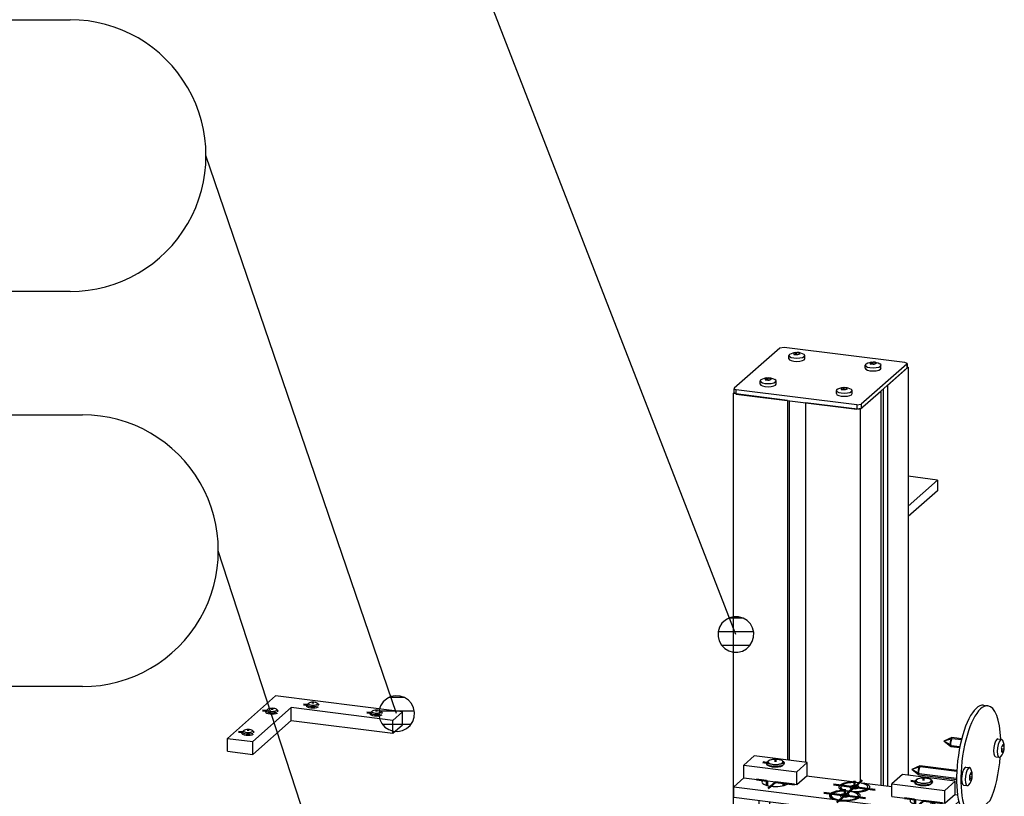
# Model space of a CAD drawing. Header units: millimetres. Extents: x 4464 to 5058, y 2900 to 3320.
# Tile 56 of 110: x 4843 to 4857, y 2951 to 2962. Entities that reach past the tile are written whole.
import ezdxf
from ezdxf.enums import TextEntityAlignment as Align

# ---------------------------------------------------------------- set-up
doc = ezdxf.new("R2010")
doc.units = ezdxf.units.MM
doc.linetypes.add('STRICHPUNKT2', pattern=[18.5, 10, -4, 0.5, -4])
doc.layers.get('0').update_dxf_attribs({"linetype": 'CONTINUOUS'})
for name, color, linetype in [('DIM49', 4, 'CONTINUOUS'), ('LE_RED', 1, 'CONTINUOUS'), ('TXT_ALL', 7, 'CONTINUOUS')]:
    doc.layers.add(name, color=color, linetype=linetype)
doc.layers.add('LE_ALL', color=7, linetype='CONTINUOUS', lineweight=50)
doc.styles.add('ARIAL', font='arial.ttf')

# ---------------------------------------------------------------- blocks, each defined once
blk = doc.blocks.new('153.1.100 100 x 5 50 x 47 PM6_04881', base_point=(4855.939, 2950.763))
for p, q in [((4853.327, 2950.942), (4853.476, 2951.073)), ((4855.141, 2951.004), (4855.113, 2951.014)), ((4855.248, 2950.997), (4855.216, 2950.993)), ((4855.248, 2950.997), (4855.658, 2950.945)), ((4853.327, 2950.942), (4854.819, 2950.754)), ((4853.327, 2950.785), (4853.327, 2950.942)), ((4854.946, 2950.88), (4854.93, 2950.889)), ((4855.137, 2950.863), (4855.116, 2950.856)), ((4856.445, 2950.392), (4853.327, 2950.785)), ((4854.954, 2950.737), (4856.445, 2950.549)), ((4856.445, 2950.549), (4856.643, 2950.724)), ((4856.584, 2950.829), (4856.624, 2950.824)), ((4856.445, 2950.392), (4856.683, 2950.602)), ((4856.445, 2950.549), (4856.445, 2950.392))]:
    blk.add_line(p, q)
for points in [[(4854.401, 2951.104), (4855.113, 2951.014)], [(4854.819, 2950.754), (4854.886, 2950.735), (4854.954, 2950.737)]]:
    blk.add_lwpolyline(points)
for centre, major_axis, start_param, end_param in [((4853.942, 2951.013), (0.2, 0), 2.761161, 3.141593), ((4853.942, 2951.013), (0.2, 0), 3.141593, 5.940882), ((4855.104, 2950.938), (0.228, 0), 1.530478, 3.50296), ((4855.104, 2950.938), (0.228, 0), 5.921818, 7.171566), ((4854.963, 2950.813), (0.228, 0), 1.712902, 3.50296), ((4855.104, 2950.938), (0.228, 0), 3.50296, 3.847549), ((4855.104, 2950.938), (0.228, 0), 4.854494, 5.921818), ((4854.963, 2950.813), (0.228, 0), 5.921818, 6.989142), ((4854.963, 2950.813), (0.228, 0), 3.50296, 4.029973), ((4854.963, 2950.813), (0.228, 0), 4.67207, 5.921818), ((4856.125, 2950.738), (0.2, 0), 2.761161, 3.141593), ((4856.125, 2950.738), (0.2, 0), 3.141593, 5.940882)]:
    blk.add_ellipse(centre, major_axis=major_axis, ratio=0.333333, start_param=start_param, end_param=end_param)
blk = doc.blocks.new('_04883', base_point=(4853.942, 2951.013))
at = {"layer": 'LE_ALL', "color": 1, "linetype": 'STRICHPUNKT2'}
for p, q in [((4853.809, 2951.03), (4853.662, 2951.049)), ((4853.942, 2951.013), (4853.836, 2950.92)), ((4853.942, 2951.013), (4854.223, 2950.978)), ((4855.104, 2950.938), (4855.22, 2951.04)), ((4855.104, 2951.032), (4855.104, 2950.914)), ((4854.963, 2950.813), (4854.656, 2950.852)), ((4855.104, 2950.938), (4854.797, 2950.977)), ((4854.963, 2950.813), (4855.079, 2950.916)), ((4854.963, 2950.908), (4854.963, 2950.79)), ((4855.104, 2950.938), (4854.988, 2950.836)), ((4855.104, 2950.938), (4855.411, 2950.899)), ((4854.963, 2950.813), (4854.847, 2950.711)), ((4854.963, 2950.813), (4855.27, 2950.775)), ((4855.992, 2950.755), (4855.844, 2950.774)), ((4856.125, 2950.738), (4856.019, 2950.645)), ((4856.125, 2950.738), (4856.405, 2950.703))]:
    blk.add_line(p, q, dxfattribs=at)
blk = doc.blocks.new('_04882')
blk.add_blockref('_04883', (4853.942, 2951.013))
blk = doc.blocks.new('153.1.100 100 x 5 50 x 47 PM6_04880')
for name, p in [('153.1.100 100 x 5 50 x 47 PM6_04881', (4855.939, 2950.763)), ('_04882', (0, 0))]:
    blk.add_blockref(name, p)
blk = doc.blocks.new('Verzonken kopbout (DIN 7991_ISO 10642)-M6x20_04918', base_point=(4854.903, 2950.797))
for p, q in [((4854.763, 2950.791), (4854.763, 2950.813)), ((4854.95, 2950.791), (4854.95, 2950.839)), ((4855.022, 2950.801), (4855.022, 2950.83)), ((4855.163, 2950.791), (4855.163, 2950.813))]:
    blk.add_line(p, q)
blk.add_lwpolyline([(4854.903, 2950.797), (4854.975, 2950.788), (4855.035, 2950.804), (4855.022, 2950.83), (4854.95, 2950.839), (4854.891, 2950.822)], close=True)
for centre, start_param, end_param in [((4854.963, 2950.813), 0, 3.141593), ((4854.963, 2950.813), 3.141593, 6.283185), ((4854.963, 2950.791), 3.141593, 3.422522), ((4854.963, 2950.791), 6.002256, 6.283185)]:
    blk.add_ellipse(centre, major_axis=(0.2, 0), ratio=0.333333, start_param=start_param, end_param=end_param)
blk = doc.blocks.new('Verzonken kopbout (DIN 7991_ISO 10642)-M6x20_04917')
blk.add_blockref('Verzonken kopbout (DIN 7991_ISO 10642)-M6x20_04918', (4854.903, 2950.797))
blk = doc.blocks.new('Verzonken kopbout (DIN 7991_ISO 10642)-M6x20_04920', base_point=(4855.045, 2950.922))
for p, q in [((4854.904, 2950.915), (4854.904, 2950.938)), ((4855.092, 2950.916), (4855.092, 2950.963)), ((4855.164, 2950.926), (4855.164, 2950.954)), ((4855.304, 2950.915), (4855.304, 2950.938))]:
    blk.add_line(p, q)
blk.add_lwpolyline([(4855.045, 2950.922), (4855.117, 2950.913), (4855.176, 2950.929), (4855.164, 2950.954), (4855.092, 2950.963), (4855.032, 2950.947)], close=True)
for centre, start_param, end_param in [((4855.104, 2950.938), 0, 3.141593), ((4855.104, 2950.938), 3.141593, 6.283185), ((4855.104, 2950.915), 3.141593, 3.422522), ((4855.104, 2950.915), 6.002256, 6.283185)]:
    blk.add_ellipse(centre, major_axis=(0.2, 0), ratio=0.333333, start_param=start_param, end_param=end_param)
blk = doc.blocks.new('Verzonken kopbout (DIN 7991_ISO 10642)-M6x20_04919')
blk.add_blockref('Verzonken kopbout (DIN 7991_ISO 10642)-M6x20_04920', (4855.045, 2950.922))
blk = doc.blocks.new('Montage strip op baluster_04916')
for name in ['Verzonken kopbout (DIN 7991_ISO 10642)-M6x20_04919', 'Verzonken kopbout (DIN 7991_ISO 10642)-M6x20_04917']:
    blk.add_blockref(name, (0, 0))
blk = doc.blocks.new('1011-2 Moerblok M8 SMALL_04923', base_point=(4855.992, 2951.005))
for p, q in [((4855.812, 2951.122), (4855.658, 2950.987)), ((4856.591, 2951.024), (4855.812, 2951.122)), ((4856.438, 2950.889), (4856.591, 2951.024)), ((4856.591, 2950.835), (4856.591, 2951.024)), ((4855.658, 2950.987), (4856.438, 2950.889)), ((4855.658, 2950.798), (4855.658, 2950.987)), ((4856.438, 2950.7), (4856.591, 2950.835))]:
    blk.add_line(p, q)
blk.add_lwpolyline([(4855.658, 2950.798), (4856.438, 2950.7), (4856.438, 2950.889)])
at = {"layer": 'LE_RED'}
for start_param, end_param in [(3.141593, 4.351022), (4.351022, 5.658796)]:
    blk.add_ellipse((4856.125, 2951.005), major_axis=(0.133, 0), ratio=0.333333, start_param=start_param, end_param=end_param, dxfattribs=at)
blk = doc.blocks.new('DIN 13-M8_04925', base_point=(4855.992, 2951.005))
at = {"layer": 'LE_RED'}
for start_param, end_param in [(3.141593, 4.351022), (4.351022, 5.658796)]:
    blk.add_ellipse((4856.125, 2951.005), major_axis=(0.133, 0), ratio=0.333333, start_param=start_param, end_param=end_param, dxfattribs=at)
blk = doc.blocks.new('DIN 13-M8_04924')
blk.add_blockref('DIN 13-M8_04925', (4855.992, 2951.005))
blk = doc.blocks.new('_04927', base_point=(4856.125, 2951.068))
at = {"layer": 'LE_ALL', "color": 1, "linetype": 'STRICHPUNKT2'}
for p, q in [((4855.993, 2951.022), (4855.938, 2951.029)), ((4856.125, 2951.068), (4856.125, 2951.034))]:
    blk.add_line(p, q, dxfattribs=at)
blk = doc.blocks.new('_04926')
blk.add_blockref('_04927', (4856.125, 2951.068))
blk = doc.blocks.new('1011-2 Moerblok M8 SMALL_04922')
for name, p in [('1011-2 Moerblok M8 SMALL_04923', (4855.992, 2951.005)), ('_04926', (0, 0)), ('DIN 13-M8_04924', (0, 0))]:
    blk.add_blockref(name, p)
blk = doc.blocks.new('Zeskant tapbout-M8x16 (DIN 933)_04929', base_point=(4855.878, 2950.464))
for p, q in [((4855.878, 2950.464), (4855.878, 2950.369)), ((4856.036, 2950.444), (4856.036, 2950.304)), ((4855.953, 2950.32), (4855.878, 2950.369)), ((4856.036, 2950.304), (4855.957, 2950.319)), ((4856.16, 2950.293), (4856.036, 2950.304)), ((4856.283, 2950.318), (4856.16, 2950.293)), ((4856.283, 2950.413), (4856.283, 2950.318)), ((4856.304, 2950.323), (4856.283, 2950.318)), ((4856.328, 2950.339), (4856.304, 2950.323)), ((4856.372, 2950.396), (4856.328, 2950.339))]:
    blk.add_line(p, q)
for centre, major_axis, start_param, end_param in [((4856.125, 2951.034), (0.113, 0), 6.283185, 9.424778), ((4856.125, 2951.034), (0.113, 0), 3.141593, 6.283185), ((4856.125, 2950.364), (0.217, 0), 3.827423, 4.874621), ((4856.125, 2950.364), (0.217, 0), 4.874621, 5.624127)]:
    blk.add_ellipse(centre, major_axis=major_axis, ratio=0.333333, start_param=start_param, end_param=end_param)
blk = doc.blocks.new('GEWINDE_04931', base_point=(4856.258, 2951.015))
for p, q in [((4856, 2951.031), (4856.019, 2951.047)), ((4856.25, 2951.031), (4856.231, 2951.047)), ((4855.992, 2950.689), (4855.992, 2950.756)), ((4856.258, 2950.689), (4856.258, 2950.723))]:
    blk.add_line(p, q)
for start_param, end_param in [(2.780225, 3.141593), (3.141593, 6.283185), (6.283185, 6.644552)]:
    blk.add_ellipse((4856.125, 2951.015), major_axis=(0.133, 0), ratio=0.333333, start_param=start_param, end_param=end_param)
at = {"layer": 'LE_RED'}
for p, q in [((4856.012, 2951.005), (4856.012, 2951.034)), ((4856.238, 2951.005), (4856.238, 2951.034)), ((4856.012, 2950.683), (4856.012, 2950.754)), ((4856.238, 2950.683), (4856.238, 2950.725))]:
    blk.add_line(p, q, dxfattribs=at)
for start_param, end_param in [(2.780225, 3.141593), (3.141593, 5.658796), (1.209429, 2.780225), (0.946407, 1.209429)]:
    blk.add_ellipse((4856.125, 2951.034), major_axis=(0.113, 0), ratio=0.333333, start_param=start_param, end_param=end_param, dxfattribs=at)
blk = doc.blocks.new('GEWINDE_04930')
blk.add_blockref('GEWINDE_04931', (4856.258, 2951.015))
blk = doc.blocks.new('Zeskant tapbout-M8x16 (DIN 933)_04928')
for name, p in [('Zeskant tapbout-M8x16 (DIN 933)_04929', (4855.878, 2950.464)), ('GEWINDE_04930', (0, 0))]:
    blk.add_blockref(name, p)
blk = doc.blocks.new('Montage handregel_04921')
for name in ['1011-2 Moerblok M8 SMALL_04922', 'Zeskant tapbout-M8x16 (DIN 933)_04928']:
    blk.add_blockref(name, (0, 0))
blk = doc.blocks.new('1011-2 Moerblok M8 SMALL_04934', base_point=(4853.809, 2951.28))
for p, q in [((4853.629, 2951.397), (4853.476, 2951.262)), ((4854.409, 2951.299), (4853.629, 2951.397)), ((4854.255, 2951.164), (4854.409, 2951.299)), ((4854.409, 2951.11), (4854.409, 2951.299)), ((4853.476, 2951.262), (4854.255, 2951.164)), ((4853.476, 2951.073), (4853.476, 2951.262)), ((4854.255, 2950.975), (4854.409, 2951.11))]:
    blk.add_line(p, q)
blk.add_lwpolyline([(4853.476, 2951.073), (4854.255, 2950.975), (4854.255, 2951.164)])
at = {"layer": 'LE_RED'}
for start_param, end_param in [(3.141593, 4.351022), (4.351022, 5.658796)]:
    blk.add_ellipse((4853.942, 2951.28), major_axis=(0.133, 0), ratio=0.333333, start_param=start_param, end_param=end_param, dxfattribs=at)
blk = doc.blocks.new('DIN 13-M8_04936', base_point=(4853.809, 2951.28))
at = {"layer": 'LE_RED'}
for start_param, end_param in [(3.141593, 4.351022), (4.351022, 5.658796)]:
    blk.add_ellipse((4853.942, 2951.28), major_axis=(0.133, 0), ratio=0.333333, start_param=start_param, end_param=end_param, dxfattribs=at)
blk = doc.blocks.new('DIN 13-M8_04935')
blk.add_blockref('DIN 13-M8_04936', (4853.809, 2951.28))
blk = doc.blocks.new('_04938', base_point=(4853.942, 2951.343))
at = {"layer": 'LE_ALL', "color": 1, "linetype": 'STRICHPUNKT2'}
for p, q in [((4853.811, 2951.297), (4853.755, 2951.304)), ((4853.942, 2951.343), (4853.942, 2951.309))]:
    blk.add_line(p, q, dxfattribs=at)
blk = doc.blocks.new('_04937')
blk.add_blockref('_04938', (4853.942, 2951.343))
blk = doc.blocks.new('1011-2 Moerblok M8 SMALL_04933')
for name, p in [('1011-2 Moerblok M8 SMALL_04934', (4853.809, 2951.28)), ('_04937', (0, 0)), ('DIN 13-M8_04935', (0, 0))]:
    blk.add_blockref(name, p)
blk = doc.blocks.new('Zeskant tapbout-M8x16 (DIN 933)_04940', base_point=(4853.695, 2950.739))
for p, q in [((4853.695, 2950.739), (4853.695, 2950.644)), ((4853.854, 2950.719), (4853.854, 2950.579)), ((4853.771, 2950.595), (4853.695, 2950.644)), ((4853.854, 2950.579), (4853.775, 2950.594)), ((4853.977, 2950.568), (4853.854, 2950.579)), ((4854.101, 2950.593), (4853.977, 2950.568)), ((4854.101, 2950.688), (4854.101, 2950.593)), ((4854.121, 2950.598), (4854.101, 2950.593)), ((4854.145, 2950.614), (4854.121, 2950.598)), ((4854.189, 2950.671), (4854.145, 2950.614))]:
    blk.add_line(p, q)
for centre, major_axis, start_param, end_param in [((4853.942, 2951.309), (0.113, 0), 6.283185, 9.424778), ((4853.942, 2951.309), (0.113, 0), 3.141593, 6.283185), ((4853.942, 2950.639), (0.217, 0), 3.827423, 4.874621), ((4853.942, 2950.639), (0.217, 0), 4.874621, 5.624127)]:
    blk.add_ellipse(centre, major_axis=major_axis, ratio=0.333333, start_param=start_param, end_param=end_param)
blk = doc.blocks.new('GEWINDE_04942', base_point=(4854.076, 2951.29))
for p, q in [((4853.817, 2951.305), (4853.836, 2951.322)), ((4854.067, 2951.305), (4854.048, 2951.322)), ((4853.809, 2950.964), (4853.809, 2951.031)), ((4854.076, 2950.964), (4854.076, 2950.998))]:
    blk.add_line(p, q)
for start_param, end_param in [(2.780225, 3.141593), (3.141593, 6.283185), (6.283185, 6.644552)]:
    blk.add_ellipse((4853.942, 2951.29), major_axis=(0.133, 0), ratio=0.333333, start_param=start_param, end_param=end_param)
at = {"layer": 'LE_RED'}
for p, q in [((4853.829, 2951.28), (4853.829, 2951.309)), ((4854.056, 2951.28), (4854.056, 2951.309)), ((4853.829, 2950.958), (4853.829, 2951.029)), ((4854.056, 2950.958), (4854.056, 2951))]:
    blk.add_line(p, q, dxfattribs=at)
for start_param, end_param in [(2.780225, 3.141593), (3.141593, 5.658796), (1.209429, 2.780225), (0.946407, 1.209429)]:
    blk.add_ellipse((4853.942, 2951.309), major_axis=(0.113, 0), ratio=0.333333, start_param=start_param, end_param=end_param, dxfattribs=at)
blk = doc.blocks.new('GEWINDE_04941')
blk.add_blockref('GEWINDE_04942', (4854.076, 2951.29))
blk = doc.blocks.new('Zeskant tapbout-M8x16 (DIN 933)_04939')
for name, p in [('Zeskant tapbout-M8x16 (DIN 933)_04940', (4853.695, 2950.739)), ('GEWINDE_04941', (0, 0))]:
    blk.add_blockref(name, p)
blk = doc.blocks.new('Montage handregel_04932')
for name in ['1011-2 Moerblok M8 SMALL_04933', 'Zeskant tapbout-M8x16 (DIN 933)_04939']:
    blk.add_blockref(name, (0, 0))
blk = doc.blocks.new('Montage_04884')
for name in ['Montage handregel_04932', 'Montage strip op baluster_04916', 'Montage handregel_04921']:
    blk.add_blockref(name, (0, 0))
blk = doc.blocks.new('Tussen baluster (eind)_04862')
for name in ['Montage_04884', '153.1.100 100 x 5 50 x 47 PM6_04880']:
    blk.add_blockref(name, (0, 0))
blk = doc.blocks.new('Profiel 60x60_05226', base_point=(4855.881, 2957.122))
for p, q in [((4855.895, 2957.12), (4855.895, 2951.111)), ((4855.592, 2956.852), (4855.592, 2950.954)), ((4853.317, 2956.732), (4853.317, 2934.717)), ((4855.492, 2956.764), (4855.492, 2950.966)), ((4855.53, 2956.797), (4855.53, 2950.962)), ((4854.12, 2956.631), (4854.12, 2951.335)), ((4854.144, 2956.628), (4854.144, 2951.332)), ((4854.385, 2956.597), (4854.385, 2951.302)), ((4855.188, 2956.496), (4855.188, 2950.999))]:
    blk.add_line(p, q)
for points in [[(4855.881, 2957.122), (4855.895, 2957.12), (4855.592, 2956.852)], [(4854.12, 2956.631), (4853.317, 2956.732), (4853.332, 2956.745)], [(4855.492, 2956.764), (4855.188, 2956.496), (4854.385, 2956.597)]]:
    blk.add_lwpolyline(points)
blk = doc.blocks.new('Profiel 60x60_05225')
blk.add_blockref('Profiel 60x60_05226', (4855.881, 2957.122))
blk = doc.blocks.new('Plaatwerk D_ 2_05299', base_point=(4853.364, 2956.726))
for p, q in [((4854.007, 2957.403), (4853.335, 2956.81)), ((4854.071, 2957.412), (4854.007, 2957.403)), ((4855.849, 2957.189), (4854.071, 2957.412)), ((4855.878, 2957.104), (4855.206, 2956.512)), ((4855.881, 2957.173), (4855.849, 2957.189)), ((4855.878, 2957.167), (4855.881, 2957.173)), ((4855.881, 2957.11), (4855.878, 2957.104)), ((4855.881, 2957.173), (4855.881, 2957.11)), ((4853.335, 2956.81), (4853.332, 2956.804)), ((4853.332, 2956.804), (4853.364, 2956.789)), ((4853.364, 2956.726), (4853.332, 2956.742)), ((4855.141, 2956.565), (4853.364, 2956.789)), ((4853.364, 2956.726), (4853.364, 2956.789)), ((4853.364, 2956.726), (4855.141, 2956.502)), ((4855.141, 2956.565), (4855.206, 2956.575)), ((4855.141, 2956.565), (4855.141, 2956.502)), ((4855.206, 2956.512), (4855.141, 2956.502))]:
    blk.add_line(p, q)
for points in [[(4855.878, 2957.167), (4855.206, 2956.575), (4855.206, 2956.512)], [(4855.878, 2957.167), (4855.878, 2957.104)], [(4853.332, 2956.742), (4853.332, 2956.804)]]:
    blk.add_lwpolyline(points)
blk = doc.blocks.new('Plaatwerk D_ 2_05298')
blk.add_blockref('Plaatwerk D_ 2_05299', (4853.364, 2956.726))
blk = doc.blocks.new('ISO 14585-ST3.5x9.5-A2-C_05302', base_point=(4855.337, 2957.189))
for p, q in [((4855.263, 2957.105), (4855.263, 2957.151)), ((4855.363, 2957.197), (4855.337, 2957.189)), ((4855.341, 2957.167), (4855.341, 2957.18)), ((4855.363, 2957.171), (4855.363, 2957.197)), ((4855.38, 2957.163), (4855.38, 2957.197)), ((4855.412, 2957.174), (4855.412, 2957.193)), ((4855.418, 2957.173), (4855.418, 2957.186)), ((4855.496, 2957.105), (4855.496, 2957.151))]:
    blk.add_line(p, q)
blk.add_lwpolyline([(4855.278, 2957.171, -0.133936), (4855.38, 2957.198, -0.133936), (4855.481, 2957.171)], format="xyb")
for points in [[(4855.337, 2957.189), (4855.331, 2957.184), (4855.341, 2957.18)], [(4855.337, 2957.167), (4855.347, 2957.168), (4855.379, 2957.164), (4855.396, 2957.165), (4855.429, 2957.178), (4855.423, 2957.191), (4855.412, 2957.193), (4855.38, 2957.197)]]:
    blk.add_lwpolyline(points)
for centre, start_param, end_param in [((4855.38, 2957.151), 2.626877, 3.141593), ((4855.38, 2957.151), 3.141593, 6.283185), ((4855.38, 2957.105), 3.141593, 6.283185), ((4855.38, 2957.151), 6.283185, 6.797901)]:
    blk.add_ellipse(centre, major_axis=(0.117, 0), ratio=0.333333, start_param=start_param, end_param=end_param)
blk = doc.blocks.new('ISO 14585-ST3.5x9.5-A2-C_05301')
blk.add_blockref('ISO 14585-ST3.5x9.5-A2-C_05302', (4855.337, 2957.189))
blk = doc.blocks.new('ISO 14585-ST3.5x9.5-A2-C_05304', base_point=(4854.214, 2957.331))
for p, q in [((4854.141, 2957.246), (4854.141, 2957.293)), ((4854.241, 2957.338), (4854.214, 2957.331)), ((4854.219, 2957.308), (4854.219, 2957.321)), ((4854.241, 2957.312), (4854.241, 2957.338)), ((4854.258, 2957.305), (4854.258, 2957.339)), ((4854.29, 2957.315), (4854.29, 2957.335)), ((4854.296, 2957.315), (4854.296, 2957.328)), ((4854.374, 2957.246), (4854.374, 2957.293))]:
    blk.add_line(p, q)
blk.add_lwpolyline([(4854.156, 2957.312, -0.133936), (4854.257, 2957.34, -0.133936), (4854.359, 2957.312)], format="xyb")
for points in [[(4854.214, 2957.331), (4854.208, 2957.325), (4854.219, 2957.321)], [(4854.214, 2957.309), (4854.225, 2957.31), (4854.257, 2957.306), (4854.274, 2957.307), (4854.306, 2957.319), (4854.3, 2957.332), (4854.29, 2957.335), (4854.258, 2957.339)]]:
    blk.add_lwpolyline(points)
for centre, start_param, end_param in [((4854.257, 2957.293), 2.626877, 3.141593), ((4854.257, 2957.293), 3.141593, 6.283185), ((4854.257, 2957.246), 3.141593, 6.283185), ((4854.257, 2957.293), 6.283185, 6.797901)]:
    blk.add_ellipse(centre, major_axis=(0.117, 0), ratio=0.333333, start_param=start_param, end_param=end_param)
blk = doc.blocks.new('ISO 14585-ST3.5x9.5-A2-C_05303')
blk.add_blockref('ISO 14585-ST3.5x9.5-A2-C_05304', (4854.214, 2957.331))
blk = doc.blocks.new('ISO 14585-ST3.5x9.5-A2-C_05306', base_point=(4854.913, 2956.815))
for p, q in [((4854.939, 2956.822), (4854.913, 2956.815)), ((4854.917, 2956.793), (4854.917, 2956.805)), ((4854.939, 2956.797), (4854.939, 2956.822)), ((4854.956, 2956.789), (4854.956, 2956.823)), ((4854.988, 2956.8), (4854.988, 2956.819)), ((4854.994, 2956.799), (4854.994, 2956.812)), ((4854.839, 2956.731), (4854.839, 2956.777)), ((4855.072, 2956.731), (4855.072, 2956.777))]:
    blk.add_line(p, q)
blk.add_lwpolyline([(4854.854, 2956.796, -0.133936), (4854.956, 2956.824, -0.133936), (4855.057, 2956.796)], format="xyb")
for points in [[(4854.913, 2956.815), (4854.907, 2956.81), (4854.917, 2956.805)], [(4854.912, 2956.793), (4854.923, 2956.794), (4854.955, 2956.79), (4854.972, 2956.791), (4855.004, 2956.804), (4854.999, 2956.817), (4854.988, 2956.819), (4854.956, 2956.823)]]:
    blk.add_lwpolyline(points)
for centre, start_param, end_param in [((4854.956, 2956.777), 2.626877, 3.141593), ((4854.956, 2956.777), 3.141593, 6.283185), ((4854.956, 2956.731), 3.141593, 6.283185), ((4854.956, 2956.777), 6.283185, 6.797901)]:
    blk.add_ellipse(centre, major_axis=(0.117, 0), ratio=0.333333, start_param=start_param, end_param=end_param)
blk = doc.blocks.new('ISO 14585-ST3.5x9.5-A2-C_05305')
blk.add_blockref('ISO 14585-ST3.5x9.5-A2-C_05306', (4854.913, 2956.815))
blk = doc.blocks.new('ISO 14585-ST3.5x9.5-A2-C_05308', base_point=(4853.79, 2956.957))
for p, q in [((4853.817, 2956.964), (4853.79, 2956.957)), ((4853.794, 2956.934), (4853.794, 2956.947)), ((4853.817, 2956.938), (4853.817, 2956.964)), ((4853.834, 2956.93), (4853.834, 2956.965)), ((4853.866, 2956.941), (4853.866, 2956.961)), ((4853.872, 2956.941), (4853.872, 2956.954)), ((4853.716, 2956.872), (4853.716, 2956.919)), ((4853.95, 2956.872), (4853.95, 2956.919))]:
    blk.add_line(p, q)
blk.add_lwpolyline([(4853.731, 2956.938, -0.133936), (4853.833, 2956.965, -0.133936), (4853.935, 2956.938)], format="xyb")
for points in [[(4853.79, 2956.957), (4853.784, 2956.951), (4853.794, 2956.947)], [(4853.79, 2956.935), (4853.801, 2956.936), (4853.832, 2956.931), (4853.849, 2956.932), (4853.882, 2956.945), (4853.876, 2956.958), (4853.866, 2956.961), (4853.834, 2956.965)]]:
    blk.add_lwpolyline(points)
for centre, start_param, end_param in [((4853.833, 2956.919), 2.626877, 3.141593), ((4853.833, 2956.919), 3.141593, 6.283185), ((4853.833, 2956.872), 3.141593, 6.283185), ((4853.833, 2956.919), 6.283185, 6.797901)]:
    blk.add_ellipse(centre, major_axis=(0.117, 0), ratio=0.333333, start_param=start_param, end_param=end_param)
blk = doc.blocks.new('ISO 14585-ST3.5x9.5-A2-C_05307')
blk.add_blockref('ISO 14585-ST3.5x9.5-A2-C_05308', (4853.79, 2956.957))
blk = doc.blocks.new('Montage kapje_05300')
for name in ['ISO 14585-ST3.5x9.5-A2-C_05303', 'ISO 14585-ST3.5x9.5-A2-C_05301', 'ISO 14585-ST3.5x9.5-A2-C_05307', 'ISO 14585-ST3.5x9.5-A2-C_05305']:
    blk.add_blockref(name, (0, 0))
blk = doc.blocks.new('Afdekkapje + montage_05297')
for name in ['Plaatwerk D_ 2_05298', 'Montage kapje_05300']:
    blk.add_blockref(name, (0, 0))
blk = doc.blocks.new('Hoeklijn 75x50x5_05312', base_point=(4856.329, 2955.459))
blk.add_line((4856.329, 2955.459), (4855.895, 2955.514))
blk.add_lwpolyline([(4855.895, 2955.077), (4856.329, 2955.459), (4856.329, 2955.302), (4855.895, 2954.92)])
blk = doc.blocks.new('Hoeklijn 75x50x5_05311')
blk.add_blockref('Hoeklijn 75x50x5_05312', (4856.329, 2955.459))
blk = doc.blocks.new('deel aan baluster_05310')
blk.add_blockref('Hoeklijn 75x50x5_05311', (0, 0))
blk = doc.blocks.new('Tussenkoker_05309')
blk.add_blockref('deel aan baluster_05310', (0, 0))
blk = doc.blocks.new('Tussenkoker_05224')
for name in ['Afdekkapje + montage_05297', 'Profiel 60x60_05225', 'Tussenkoker_05309']:
    blk.add_blockref(name, (0, 0))
blk = doc.blocks.new('1120 Cover 50 x 47_05585', base_point=(4857.107, 2950.74))
blk.add_line((4857.009, 2952.143), (4857.071, 2952.135))
blk.add_lwpolyline([(4857.107, 2950.74), (4856.827, 2950.493), (4856.764, 2950.501)])
for centre, start_param, end_param in [((4856.904, 2951.316), 3.141593, 6.149618), ((4856.967, 2951.308), 3.141593, 6.149618), ((4856.967, 2951.308), 2.029563, 3.141593), ((4856.967, 2951.308), 0.856301, 1.70143)]:
    blk.add_ellipse(centre, major_axis=(-0.104, -0.827), ratio=0.333333, start_param=start_param, end_param=end_param)
blk = doc.blocks.new('1120 Cover 50 x 47_05584')
blk.add_blockref('1120 Cover 50 x 47_05585', (4857.107, 2950.74))
blk = doc.blocks.new('ISO 14585-ST4.2x25-A2-C_05587', base_point=(4857.29, 2951.443))
for p, q in [((4857.219, 2951.648), (4857.273, 2951.641)), ((4857.269, 2951.462), (4857.285, 2951.46)), ((4857.271, 2951.507), (4857.311, 2951.502)), ((4857.278, 2951.487), (4857.307, 2951.483)), ((4857.288, 2951.544), (4857.311, 2951.541)), ((4857.289, 2951.551), (4857.304, 2951.549)), ((4857.186, 2951.383), (4857.239, 2951.377))]:
    blk.add_line(p, q)
blk.add_lwpolyline([(4857.29, 2951.443), (4857.295, 2951.453), (4857.31, 2951.491), (4857.311, 2951.502), (4857.311, 2951.541), (4857.304, 2951.549), (4857.29, 2951.567), (4857.288, 2951.556), (4857.269, 2951.518), (4857.272, 2951.507), (4857.272, 2951.468), (4857.275, 2951.455), (4857.285, 2951.46)], close=True)
blk.add_arc((4857.096, 2951.529), 0.217, -40.4564, 26.0949)
for centre, start_param, end_param in [((4857.202, 2951.516), 3.141593, 6.283185), ((4857.256, 2951.509), 3.141593, 6.283185), ((4857.256, 2951.509), 2.671627, 3.141593), ((4857.256, 2951.509), 0, 0.469965)]:
    blk.add_ellipse(centre, major_axis=(-0.017, -0.132), ratio=0.333333, start_param=start_param, end_param=end_param)
blk = doc.blocks.new('GEWINDE_05589', base_point=(4856.682, 2951.633))
blk.add_line((4856.525, 2951.532), (4856.423, 2951.614))
for points in [[(4856.686, 2951.651), (4856.542, 2951.668), (4856.423, 2951.614)], [(4856.655, 2951.514), (4856.53, 2951.53)]]:
    blk.add_lwpolyline(points)
blk.add_ellipse((4856.538, 2951.599), major_axis=(-0.0088, -0.0695), ratio=0.333333, start_param=3.34363, end_param=6.081148)
at = {"layer": 'LE_RED'}
for p, q in [((4856.542, 2951.65), (4856.424, 2951.614)), ((4856.529, 2951.549), (4856.424, 2951.614)), ((4856.534, 2951.642), (4856.52, 2951.583)), ((4856.52, 2951.583), (4856.521, 2951.571)), ((4856.542, 2951.65), (4856.534, 2951.642)), ((4856.545, 2951.651), (4856.542, 2951.65)), ((4856.682, 2951.633), (4856.545, 2951.651)), ((4856.521, 2951.571), (4856.529, 2951.549)), ((4856.529, 2951.549), (4856.532, 2951.548))]:
    blk.add_line(p, q, dxfattribs=at)
blk.add_lwpolyline([(4856.659, 2951.532), (4856.532, 2951.548)], dxfattribs=at)
blk = doc.blocks.new('GEWINDE_05588')
blk.add_blockref('GEWINDE_05589', (4856.682, 2951.633))
blk = doc.blocks.new('ISO 14585-ST4.2x25-A2-C_05586')
for name, p in [('GEWINDE_05588', (0, 0)), ('ISO 14585-ST4.2x25-A2-C_05587', (4857.29, 2951.443))]:
    blk.add_blockref(name, p)
blk = doc.blocks.new('ISO 14585-ST4.2x25-A2-C_05591', base_point=(4856.818, 2951.027))
for p, q in [((4856.748, 2951.232), (4856.801, 2951.226)), ((4856.798, 2951.046), (4856.813, 2951.044)), ((4856.8, 2951.092), (4856.84, 2951.087)), ((4856.807, 2951.071), (4856.836, 2951.068)), ((4856.817, 2951.135), (4856.833, 2951.133)), ((4856.817, 2951.128), (4856.84, 2951.125)), ((4856.714, 2950.968), (4856.768, 2950.961))]:
    blk.add_line(p, q)
blk.add_lwpolyline([(4856.818, 2951.027), (4856.824, 2951.037), (4856.838, 2951.076), (4856.84, 2951.087), (4856.84, 2951.125), (4856.833, 2951.133), (4856.818, 2951.151), (4856.817, 2951.14), (4856.798, 2951.102), (4856.801, 2951.091), (4856.801, 2951.052), (4856.804, 2951.039), (4856.813, 2951.044)], close=True)
blk.add_arc((4856.625, 2951.113), 0.217, -40.4564, 26.0949)
for centre, start_param, end_param in [((4856.731, 2951.1), 3.141593, 6.283185), ((4856.785, 2951.093), 3.141593, 6.283185), ((4856.785, 2951.093), 2.671627, 3.141593), ((4856.785, 2951.093), 0, 0.469965)]:
    blk.add_ellipse(centre, major_axis=(-0.017, -0.132), ratio=0.333333, start_param=start_param, end_param=end_param)
blk = doc.blocks.new('GEWINDE_05593', base_point=(4856.613, 2951.167))
blk.add_line((4856.054, 2951.116), (4855.952, 2951.198))
for points in [[(4856.614, 2951.185), (4856.071, 2951.252), (4855.952, 2951.198)], [(4856.61, 2951.045), (4856.058, 2951.114)]]:
    blk.add_lwpolyline(points)
blk.add_ellipse((4856.067, 2951.184), major_axis=(-0.0088, -0.0695), ratio=0.333333, start_param=3.34363, end_param=6.081148)
at = {"layer": 'LE_RED'}
for p, q in [((4856.071, 2951.235), (4855.953, 2951.198)), ((4856.058, 2951.133), (4855.953, 2951.198)), ((4856.062, 2951.227), (4856.049, 2951.168)), ((4856.049, 2951.168), (4856.049, 2951.155)), ((4856.049, 2951.155), (4856.058, 2951.133)), ((4856.071, 2951.235), (4856.062, 2951.227)), ((4856.073, 2951.235), (4856.071, 2951.235)), ((4856.613, 2951.167), (4856.073, 2951.235)), ((4856.058, 2951.133), (4856.06, 2951.132))]:
    blk.add_line(p, q, dxfattribs=at)
blk.add_lwpolyline([(4856.61, 2951.063), (4856.06, 2951.132)], dxfattribs=at)
blk = doc.blocks.new('GEWINDE_05592')
blk.add_blockref('GEWINDE_05593', (4856.613, 2951.167))
blk = doc.blocks.new('ISO 14585-ST4.2x25-A2-C_05590')
for name, p in [('GEWINDE_05592', (0, 0)), ('ISO 14585-ST4.2x25-A2-C_05591', (4856.818, 2951.027))]:
    blk.add_blockref(name, p)
blk = doc.blocks.new('Eindkap_05583')
for name in ['1120 Cover 50 x 47_05584', 'ISO 14585-ST4.2x25-A2-C_05586', 'ISO 14585-ST4.2x25-A2-C_05590']:
    blk.add_blockref(name, (0, 0))
blk = doc.blocks.new('SHAPE_06218', base_point=(4848.362, 2952.02))
at = {"layer": 'DIM49', "color": 3}
for p, q in [((4833.49, 2962.236), (4843.553, 2962.236)), ((4848.362, 2952.02), (4845.553, 2960.236)), ((4843.553, 2958.236), (4833.49, 2958.236)), ((4848.476, 2952.258), (4848.253, 2952.258)), ((4848.621, 2952.058), (4848.103, 2952.058)), ((4848.568, 2951.858), (4848.158, 2951.858))]:
    blk.add_line(p, q, dxfattribs=at)
blk.add_lwpolyline([(4848.509, 2951.802), (4848.561, 2951.847), (4848.599, 2951.904), (4848.621, 2951.97), (4848.625, 2952.038), (4848.612, 2952.106), (4848.581, 2952.167), (4848.536, 2952.219), (4848.478, 2952.257), (4848.413, 2952.279), (4848.345, 2952.283), (4848.277, 2952.27), (4848.216, 2952.239), (4848.164, 2952.194), (4848.126, 2952.136), (4848.104, 2952.071), (4848.1, 2952.003), (4848.113, 2951.935), (4848.144, 2951.874), (4848.189, 2951.822), (4848.247, 2951.784), (4848.312, 2951.762), (4848.38, 2951.758), (4848.448, 2951.771)], close=True, dxfattribs=at)
blk.add_ellipse((4843.553, 2960.236), major_axis=(2, 0), ratio=1, start_param=4.712389, end_param=7.853982, dxfattribs=at)
blk = doc.blocks.new('1016 Connector 90 M6_05726', base_point=(4847.983, 2952.04))
for p, q in [((4846.576, 2952.28), (4845.869, 2951.656)), ((4848.447, 2952.044), (4846.576, 2952.28)), ((4846.809, 2951.919), (4846.809, 2952.108)), ((4848.306, 2951.919), (4848.447, 2952.044)), ((4846.243, 2951.42), (4846.809, 2951.919)), ((4848.306, 2951.731), (4848.306, 2951.919)), ((4845.869, 2951.656), (4846.243, 2951.609)), ((4845.869, 2951.467), (4845.869, 2951.656)), ((4846.243, 2951.42), (4846.243, 2951.609)), ((4845.869, 2951.467), (4846.243, 2951.42))]:
    blk.add_line(p, q)
for points in [[(4848.306, 2951.919), (4846.809, 2952.108), (4846.243, 2951.609)], [(4846.809, 2951.919), (4848.306, 2951.731), (4848.447, 2951.855), (4848.447, 2952.044)]]:
    blk.add_lwpolyline(points)
at = {"layer": 'LE_RED'}
for centre, start_param, end_param in [((4847.129, 2952.139), 2.518456, 2.780226), ((4846.528, 2952.048), 2.780226, 3.141593), ((4846.528, 2952.048), 3.141593, 5.658796), ((4846.528, 2952.048), 2.518456, 2.780226), ((4847.129, 2952.139), 2.780226, 3.141593), ((4847.129, 2952.139), 3.141593, 5.658796), ((4848.065, 2952.021), 2.780226, 3.141593), ((4848.065, 2952.021), 3.141593, 5.658796), ((4848.065, 2952.021), 2.518456, 2.780226), ((4846.174, 2951.736), 2.780226, 3.141593), ((4846.174, 2951.736), 3.141593, 5.658796), ((4846.174, 2951.736), 2.518456, 2.780226)]:
    blk.add_ellipse(centre, major_axis=(0.1, 0), ratio=0.333333, start_param=start_param, end_param=end_param, dxfattribs=at)
blk.add_blockref('SHAPE_06218', (4848.362, 2952.02))
blk = doc.blocks.new('DIN 13-M6_05728', base_point=(4846.074, 2951.736))
at = {"layer": 'LE_RED'}
for centre, start_param, end_param in [((4846.528, 2952.048), 2.780226, 3.141593), ((4846.528, 2952.048), 3.141593, 5.658796), ((4846.528, 2952.048), 2.518456, 2.780226), ((4846.174, 2951.736), 2.780226, 3.141593), ((4846.174, 2951.736), 3.141593, 5.658796), ((4846.174, 2951.736), 2.518456, 2.780226)]:
    blk.add_ellipse(centre, major_axis=(0.1, 0), ratio=0.333333, start_param=start_param, end_param=end_param, dxfattribs=at)
blk = doc.blocks.new('DIN 13-M6_05727')
blk.add_blockref('DIN 13-M6_05728', (4846.074, 2951.736))
blk = doc.blocks.new('_05730', base_point=(4846.528, 2952.095))
at = {"layer": 'LE_ALL', "color": 1, "linetype": 'STRICHPUNKT2'}
for p, q in [((4847.046, 2952.149), (4846.989, 2952.156)), ((4847.129, 2952.186), (4847.129, 2952.167)), ((4846.444, 2952.059), (4846.387, 2952.066)), ((4846.528, 2952.095), (4846.528, 2952.076)), ((4847.981, 2952.031), (4847.924, 2952.039)), ((4848.065, 2952.068), (4848.065, 2952.049)), ((4846.091, 2951.747), (4846.034, 2951.754)), ((4846.174, 2951.784), (4846.174, 2951.765))]:
    blk.add_line(p, q, dxfattribs=at)
blk = doc.blocks.new('_05729')
blk.add_blockref('_05730', (4846.528, 2952.095))
blk = doc.blocks.new('DIN 13-M6_05732', base_point=(4847.029, 2952.139))
at = {"layer": 'LE_RED'}
for centre, start_param, end_param in [((4847.129, 2952.139), 2.518456, 2.780226), ((4847.129, 2952.139), 2.780226, 3.141593), ((4847.129, 2952.139), 3.141593, 5.658796), ((4848.065, 2952.021), 2.780226, 3.141593), ((4848.065, 2952.021), 3.141593, 5.658796), ((4848.065, 2952.021), 2.518456, 2.780226)]:
    blk.add_ellipse(centre, major_axis=(0.1, 0), ratio=0.333333, start_param=start_param, end_param=end_param, dxfattribs=at)
blk = doc.blocks.new('DIN 13-M6_05731')
blk.add_blockref('DIN 13-M6_05732', (4847.029, 2952.139))
blk = doc.blocks.new('1016 Connector 90 M6_05725')
for name, p in [('1016 Connector 90 M6_05726', (4847.983, 2952.04)), ('_05729', (0, 0)), ('DIN 13-M6_05731', (0, 0)), ('DIN 13-M6_05727', (0, 0))]:
    blk.add_blockref(name, p)
blk = doc.blocks.new('Stelschroef (DIN 913 - ISO 4026)-M6x8_05735', base_point=(4848.132, 2952.017))
blk.add_line((4847.987, 2952.043), (4848.002, 2952.057))
blk.add_lwpolyline([(4848.143, 2952.043), (4848.127, 2952.057)])
for start_param, end_param in [(2.780226, 6.644552), (0.361367, 2.780226)]:
    blk.add_ellipse((4848.065, 2952.049), major_axis=(0.0667, 0), ratio=0.333333, start_param=start_param, end_param=end_param)
at = {"layer": 'LE_RED'}
for start_param, end_param in [(2.780226, 3.141593), (3.141593, 4.351022), (4.351022, 5.658796)]:
    blk.add_ellipse((4848.065, 2952.033), major_axis=(0.0833, 0), ratio=0.333333, start_param=start_param, end_param=end_param, dxfattribs=at)
blk = doc.blocks.new('GEWINDE_05737', base_point=(4848.155, 2952.032))
for p, q in [((4847.974, 2952.032), (4847.987, 2952.043)), ((4848.155, 2952.032), (4848.143, 2952.043))]:
    blk.add_line(p, q)
at = {"layer": 'LE_RED'}
for p, q in [((4847.981, 2952.021), (4847.981, 2952.033)), ((4848.148, 2952.021), (4848.148, 2952.033))]:
    blk.add_line(p, q, dxfattribs=at)
for start_param, end_param in [(2.780226, 3.141593), (3.141593, 5.658796)]:
    blk.add_ellipse((4848.065, 2952.033), major_axis=(0.0833, 0), ratio=0.333333, start_param=start_param, end_param=end_param, dxfattribs=at)
blk = doc.blocks.new('GEWINDE_05736')
blk.add_blockref('GEWINDE_05737', (4848.155, 2952.032))
blk = doc.blocks.new('Stelschroef (DIN 913 - ISO 4026)-M6x8_05734')
for name, p in [('GEWINDE_05736', (0, 0)), ('Stelschroef (DIN 913 - ISO 4026)-M6x8_05735', (4848.132, 2952.017))]:
    blk.add_blockref(name, p)
blk = doc.blocks.new('Stelschroef (DIN 913 - ISO 4026)-M6x8_05739', base_point=(4846.242, 2951.733))
blk.add_line((4846.096, 2951.759), (4846.112, 2951.772))
blk.add_lwpolyline([(4846.252, 2951.759), (4846.237, 2951.772)])
for start_param, end_param in [(2.780226, 6.644552), (0.361367, 2.780226)]:
    blk.add_ellipse((4846.174, 2951.765), major_axis=(0.0667, 0), ratio=0.333333, start_param=start_param, end_param=end_param)
at = {"layer": 'LE_RED'}
for start_param, end_param in [(2.780226, 3.141593), (3.141593, 4.351022), (4.351022, 5.658796)]:
    blk.add_ellipse((4846.174, 2951.749), major_axis=(0.0833, 0), ratio=0.333333, start_param=start_param, end_param=end_param, dxfattribs=at)
blk = doc.blocks.new('GEWINDE_05741', base_point=(4846.265, 2951.748))
for p, q in [((4846.084, 2951.748), (4846.096, 2951.759)), ((4846.265, 2951.748), (4846.252, 2951.759))]:
    blk.add_line(p, q)
at = {"layer": 'LE_RED'}
for p, q in [((4846.091, 2951.736), (4846.091, 2951.749)), ((4846.258, 2951.736), (4846.258, 2951.749))]:
    blk.add_line(p, q, dxfattribs=at)
for start_param, end_param in [(2.780226, 3.141593), (3.141593, 5.658796)]:
    blk.add_ellipse((4846.174, 2951.749), major_axis=(0.0833, 0), ratio=0.333333, start_param=start_param, end_param=end_param, dxfattribs=at)
blk = doc.blocks.new('GEWINDE_05740')
blk.add_blockref('GEWINDE_05741', (4846.265, 2951.748))
blk = doc.blocks.new('Stelschroef (DIN 913 - ISO 4026)-M6x8_05738')
for name, p in [('GEWINDE_05740', (0, 0)), ('Stelschroef (DIN 913 - ISO 4026)-M6x8_05739', (4846.242, 2951.733))]:
    blk.add_blockref(name, p)
blk = doc.blocks.new('Stelschroef (DIN 913 - ISO 4026)-M6x8_05743', base_point=(4846.595, 2952.044))
blk.add_line((4846.45, 2952.071), (4846.465, 2952.084))
blk.add_lwpolyline([(4846.606, 2952.071), (4846.59, 2952.084)])
for start_param, end_param in [(2.780226, 6.644552), (0.361367, 2.780226)]:
    blk.add_ellipse((4846.528, 2952.076), major_axis=(0.0667, 0), ratio=0.333333, start_param=start_param, end_param=end_param)
at = {"layer": 'LE_RED'}
for start_param, end_param in [(2.780226, 3.141593), (3.141593, 4.351022), (4.351022, 5.658796)]:
    blk.add_ellipse((4846.528, 2952.061), major_axis=(0.0833, 0), ratio=0.333333, start_param=start_param, end_param=end_param, dxfattribs=at)
blk = doc.blocks.new('GEWINDE_05745', base_point=(4846.618, 2952.06))
for p, q in [((4846.437, 2952.06), (4846.45, 2952.071)), ((4846.618, 2952.06), (4846.606, 2952.071))]:
    blk.add_line(p, q)
at = {"layer": 'LE_RED'}
for p, q in [((4846.444, 2952.048), (4846.444, 2952.061)), ((4846.611, 2952.048), (4846.611, 2952.061))]:
    blk.add_line(p, q, dxfattribs=at)
for start_param, end_param in [(2.780226, 3.141593), (3.141593, 5.658796)]:
    blk.add_ellipse((4846.528, 2952.061), major_axis=(0.0833, 0), ratio=0.333333, start_param=start_param, end_param=end_param, dxfattribs=at)
blk = doc.blocks.new('GEWINDE_05744')
blk.add_blockref('GEWINDE_05745', (4846.618, 2952.06))
blk = doc.blocks.new('Stelschroef (DIN 913 - ISO 4026)-M6x8_05742')
for name, p in [('GEWINDE_05744', (0, 0)), ('Stelschroef (DIN 913 - ISO 4026)-M6x8_05743', (4846.595, 2952.044))]:
    blk.add_blockref(name, p)
blk = doc.blocks.new('Stelschroef (DIN 913 - ISO 4026)-M6x8_05747', base_point=(4847.197, 2952.135))
blk.add_line((4847.051, 2952.161), (4847.067, 2952.175))
blk.add_lwpolyline([(4847.207, 2952.161), (4847.192, 2952.175)])
for start_param, end_param in [(2.780226, 6.644552), (0.361367, 2.780226)]:
    blk.add_ellipse((4847.129, 2952.167), major_axis=(0.0667, 0), ratio=0.333333, start_param=start_param, end_param=end_param)
at = {"layer": 'LE_RED'}
for start_param, end_param in [(2.780226, 3.141593), (3.141593, 4.351022), (4.351022, 5.658796)]:
    blk.add_ellipse((4847.129, 2952.151), major_axis=(0.0833, 0), ratio=0.333333, start_param=start_param, end_param=end_param, dxfattribs=at)
blk = doc.blocks.new('GEWINDE_05749', base_point=(4847.22, 2952.15))
for p, q in [((4847.039, 2952.15), (4847.051, 2952.161)), ((4847.22, 2952.15), (4847.207, 2952.161))]:
    blk.add_line(p, q)
at = {"layer": 'LE_RED'}
for p, q in [((4847.046, 2952.139), (4847.046, 2952.151)), ((4847.213, 2952.139), (4847.213, 2952.151))]:
    blk.add_line(p, q, dxfattribs=at)
for start_param, end_param in [(2.780226, 3.141593), (3.141593, 5.658796)]:
    blk.add_ellipse((4847.129, 2952.151), major_axis=(0.0833, 0), ratio=0.333333, start_param=start_param, end_param=end_param, dxfattribs=at)
blk = doc.blocks.new('GEWINDE_05748')
blk.add_blockref('GEWINDE_05749', (4847.22, 2952.15))
blk = doc.blocks.new('Stelschroef (DIN 913 - ISO 4026)-M6x8_05746')
for name, p in [('GEWINDE_05748', (0, 0)), ('Stelschroef (DIN 913 - ISO 4026)-M6x8_05747', (4847.197, 2952.135))]:
    blk.add_blockref(name, p)
blk = doc.blocks.new('Montage koppelhoek_05733')
for name in ['Stelschroef (DIN 913 - ISO 4026)-M6x8_05746', 'Stelschroef (DIN 913 - ISO 4026)-M6x8_05742', 'Stelschroef (DIN 913 - ISO 4026)-M6x8_05734', 'Stelschroef (DIN 913 - ISO 4026)-M6x8_05738']:
    blk.add_blockref(name, (0, 0))
blk = doc.blocks.new('Koppelhoekje_05724')
for name in ['1016 Connector 90 M6_05725', 'Montage koppelhoek_05733']:
    blk.add_blockref(name, (0, 0))
blk = doc.blocks.new('Losse delen_05316')
for name in ['Koppelhoekje_05724', 'Eindkap_05583']:
    blk.add_blockref(name, (0, 0))
blk = doc.blocks.new('_A3D0207_02745')
for name in ['Losse delen_05316', 'Tussenkoker_05224', 'Tussen baluster (eind)_04862']:
    blk.add_blockref(name, (0, 0))
blk = doc.blocks.new('_ANS0207_02744')
blk.add_blockref('_A3D0207_02745', (0, 0))
blk = doc.blocks.new('SHAPE_06148', base_point=(4853.36, 2953.186))
at = {"layer": 'DIM49', "color": 3}
for p, q in [((4853.36, 2953.186), (4848.766, 2965.002)), ((4853.47, 2953.424), (4853.251, 2953.424)), ((4853.619, 2953.224), (4853.099, 2953.224)), ((4853.567, 2953.024), (4853.153, 2953.024))]:
    blk.add_line(p, q, dxfattribs=at)
blk.add_lwpolyline([(4853.515, 2952.973), (4853.565, 2953.021), (4853.601, 2953.08), (4853.62, 2953.146), (4853.621, 2953.214), (4853.605, 2953.281), (4853.572, 2953.341), (4853.524, 2953.391), (4853.466, 2953.427), (4853.4, 2953.446), (4853.331, 2953.447), (4853.264, 2953.431), (4853.204, 2953.398), (4853.154, 2953.35), (4853.119, 2953.292), (4853.099, 2953.226), (4853.098, 2953.157), (4853.114, 2953.09), (4853.147, 2953.03), (4853.195, 2952.98), (4853.254, 2952.945), (4853.32, 2952.925), (4853.388, 2952.924), (4853.455, 2952.94)], close=True, dxfattribs=at)
blk = doc.blocks.new('PART_940_06147')
blk.add_blockref('SHAPE_06148', (4853.36, 2953.186))
blk = doc.blocks.new('SHAPE_06150', base_point=(4848.408, 2946.195))
at = {"layer": 'DIM49', "color": 3}
for p, q in [((4839.048, 2956.419), (4843.735, 2956.419)), ((4848.408, 2946.195), (4845.735, 2954.419)), ((4843.735, 2952.419), (4839.048, 2952.419)), ((4848.52, 2946.432), (4848.298, 2946.432)), ((4848.666, 2946.232), (4848.149, 2946.232)), ((4848.613, 2946.032), (4848.204, 2946.032))]:
    blk.add_line(p, q, dxfattribs=at)
blk.add_lwpolyline([(4848.551, 2945.974), (4848.604, 2946.019), (4848.642, 2946.076), (4848.665, 2946.14), (4848.671, 2946.209), (4848.658, 2946.277), (4848.629, 2946.339), (4848.584, 2946.391), (4848.527, 2946.43), (4848.463, 2946.453), (4848.394, 2946.458), (4848.326, 2946.446), (4848.264, 2946.416), (4848.212, 2946.371), (4848.173, 2946.315), (4848.15, 2946.25), (4848.145, 2946.181), (4848.157, 2946.114), (4848.187, 2946.052), (4848.232, 2946), (4848.288, 2945.961), (4848.353, 2945.938), (4848.422, 2945.932), (4848.489, 2945.945)], close=True, dxfattribs=at)
for centre, start_param, end_param in [((4839.048, 2954.419), 1.570796, 4.712389), ((4843.735, 2954.419), 4.712389, 7.853982)]:
    blk.add_ellipse(centre, major_axis=(2, 0), ratio=1, start_param=start_param, end_param=end_param, dxfattribs=at)
at = {"layer": 'TXT_ALL', "style": 'ARIAL'}
blk.add_text('4', height=3.5, dxfattribs=at).set_placement((4840.048, 2954.419), align=Align.MIDDLE_LEFT)
blk = doc.blocks.new('PART_2234_06149')
blk.add_blockref('SHAPE_06150', (4848.408, 2946.195))
blk = doc.blocks.new('VIEW_207_06130')
for name in ['PART_940_06147', 'PART_2234_06149']:
    blk.add_blockref(name, (0, 0))
blk = doc.blocks.new('DVI_FIGURE_06040')
blk.add_blockref('VIEW_207_06130', (0, 0))

msp = doc.modelspace()

# ---------------------------------------------------------------- block references
for name in ['_ANS0207_02744', 'DVI_FIGURE_06040']:
    msp.add_blockref(name, (0, 0))

doc.saveas('drawing.dxf')
